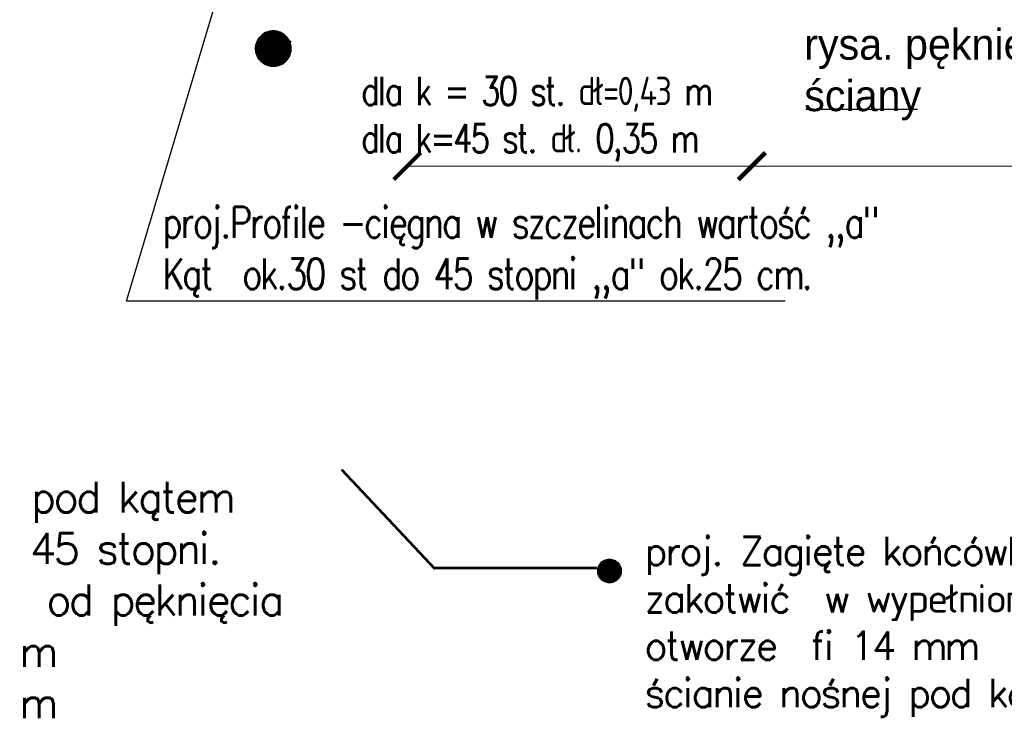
# Model space of a CAD drawing. Header units: millimetres. Extents: x 5545 to 136433, y -146986 to -36607.
# Tile 10 of 159: x 46013 to 46460, y -64140 to -63819. Entities that reach past the tile are written whole.
import ezdxf

# ---------------------------------------------------------------- set-up
doc = ezdxf.new("R2010")
doc.units = ezdxf.units.MM
doc.header["$LTSCALE"] = 8
doc.linetypes.add('DASHDOTX2', pattern=[50.8, 25.4, -12.7, 0, -12.7])
doc.linetypes.add('DASHED2', pattern=[37.5, 25, -12.5])
doc.layers.add('1', color=7, linetype='Continuous')
doc.layers.add('WYMIARY', color=9, linetype='Continuous')
doc.layers.add('widok', color=2, linetype='Continuous', lineweight=20)
doc.styles.add('style1', font='simplex.shx')

# ---------------------------------------------------------------- blocks, each defined once
blk = doc.blocks.new('_ArchTick')
at = {"color": 0, "linetype": 'ByBlock', "const_width": 0.15}
blk.add_lwpolyline([(-0.5, -0.5), (0.5, 0.5)], dxfattribs=at)

msp = doc.modelspace()

# ---------------------------------------------------------------- hatches: boundary and pattern name
at = {"linetype": 'DASHDOTX2', "lineweight": 25, "ltscale": 2}
h = msp.add_hatch(dxfattribs=at)
h.set_pattern_fill('ANSI31', color=2, scale=1.02375, style=0)
h.set_pattern_definition([(45, (150075.61233, -81040.50959), (-0.0904875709, 0.0904875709), [])])
h.paths.add_polyline_path([(46119.932, -63832.214, 0.599628), (46132.416, -63838.882), (46128.837, -63832.9), (46128.624, -63832.9), (46135.413, -63829.259, 0.827145)])
h.paths.add_polyline_path([(46135.977, -63832.214, 0.0946039), (46135.413, -63829.259), (46128.785, -63832.814), (46132.416, -63838.882, 0.2502907)])
h = msp.add_hatch(dxfattribs=at)
h.set_pattern_fill('ANSI31', color=5, scale=0.6825, style=0)
h.set_pattern_definition([(45, (115426.69354, -75304.53826), (-0.06032504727, 0.06032504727), [])])
h.paths.add_polyline_path([(46122.906, -63832.341, 0.599628), (46131.23, -63836.786), (46128.843, -63832.799), (46128.701, -63832.799), (46133.227, -63830.371, 0.827145)])
h.paths.add_polyline_path([(46133.603, -63832.341, 0.0946039), (46133.227, -63830.371), (46128.809, -63832.741), (46131.23, -63836.786, 0.2502907)])
h = msp.add_hatch(dxfattribs=at)
h.set_pattern_fill('ANSI31', color=5, scale=0.6825, style=0)
h.set_pattern_definition([(45, (115579.04417, -75541.40882), (-0.06032504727, 0.06032504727), [])])
h.paths.add_polyline_path([(46275.257, -64069.212, 0.599628), (46283.58, -64073.657), (46281.194, -64069.669), (46281.052, -64069.669), (46285.578, -64067.242, 0.827145)])
h.paths.add_polyline_path([(46285.954, -64069.212, 0.0946039), (46285.578, -64067.242), (46281.159, -64069.612), (46283.58, -64073.657, 0.2502907)])

# ---------------------------------------------------------------- linework, layer by layer
at = {"color": 5, "linetype": 'DASHDOTX2', "lineweight": 35, "ltscale": 2}
for p, q in [((46123.963, -63824.702), (46132.645, -63839.264)), ((46136.107, -63828.887), (46121.52, -63836.711))]:
    msp.add_line(p, q, dxfattribs=at)
at = {"color": 250, "lineweight": 25}
for p, q in [((46420.472, -63859.86), (46369.774, -63859.86)), ((46360.419, -63946.763), (46061.254, -63946.763))]:
    msp.add_line(p, q, dxfattribs=at)
at = {"lineweight": 15}
for p, q in [((46188.748, -63885.526), (46345.345, -63885.526)), ((46345.181, -63885.539), (46501.777, -63885.539))]:
    msp.add_line(p, q, dxfattribs=at)
at = {"color": 5, "lineweight": 53}
msp.add_line((46201.519, -64068.384), (46159.039, -64023.261), dxfattribs=at)
at = {"color": 5, "lineweight": 53, "ltscale": 2}
msp.add_line((46200.923, -64067.78), (46274.88, -64067.78), dxfattribs=at)
at = {"color": 5, "linetype": 'DASHDOTX2', "lineweight": 35, "ltscale": 2}
msp.add_circle((46127.954, -63832.214), 8.023, dxfattribs=at)
at = {"color": 5, "linetype": 'DASHDOTX2', "lineweight": 25, "ltscale": 2}
for centre in [(46128.255, -63832.341), (46280.605, -64069.212)]:
    msp.add_circle(centre, 5.349, dxfattribs=at)
at = {"layer": '1', "color": 250, "lineweight": 25}
msp.add_line((46061.254, -63946.763), (46103.509, -63805.64), dxfattribs=at)

# ---------------------------------------------------------------- block references
at = {"lineweight": 15, "xscale": 12.25, "yscale": 12.25, "zscale": 12.25, "rotation": 180}
for p in [(46188.748, -63885.526), (46345.181, -63885.539)]:
    msp.add_blockref('_ArchTick', p, dxfattribs=at)
at = {"lineweight": 15, "xscale": 12.25, "yscale": 12.25, "zscale": 12.25}
msp.add_blockref('_ArchTick', (46345.345, -63885.526), dxfattribs=at)

# ---------------------------------------------------------------- texts
at = {"layer": 'widok', "color": 1, "insert": (46369.046, -63823.242), "char_height": 6.61979, "width": 253.76073, "attachment_point": 1}
msp.add_mtext('{\\H2.114871x;rysa. pęknięcie\\Pściany\\H1x;\\P\\H0.814707x;\\P}\\P               ', dxfattribs=at)
at = {"layer": 'widok', "color": 7, "char_height": 6.61979, "attachment_point": 1, "style": 'style1'}
for s, insert, width in [('{\\T0.9;\\W0.8;\\H1.94547x;dla k = 30 st. dł=0,43 m\\Pdla k=45 st. dł. 0,35 m\\W0.9;\\P}\\P\\P               ', (46167.871, -63844.989), 253.76073), ('{\\T0.9;\\W0.8;\\H2.114871x;proj.Profile -cięgna w szczelinach wartość ,,a"\\PKąt  ok.30 st do 45 stopni ,,a" ok.25 cm.\\P}\\P\\P               ', (46077.62, -63904.053), 720.20104)]:
    msp.add_mtext(s, dxfattribs=dict(at, insert=insert, width=width))
at = {"layer": 'widok', "color": 5, "linetype": 'DASHED2', "insert": (45844.633, -64005.368), "char_height": 14, "width": 1140.16375, "attachment_point": 1, "style": 'style1'}
msp.add_mtext('{\\T0.9;\\C0;proj.Profile- kotwy\\PMontaż w otworach pod kątem\\Pw przedziale 30 do 45 stopni.\\POdległość wiercenia  od pęknięcia\\P-dla 30 st.- 0,43 m\\P-dla 45 st. -0,35 m\\P}', dxfattribs=at)
at = {"layer": 'WYMIARY', "color": 7, "insert": (46296.52, -64053.751), "char_height": 12.87861, "width": 752.46667, "attachment_point": 1, "style": 'style1'}
msp.add_mtext('{\\T0.9;proj. Zagięte końcówki prętów na długości 50 cm\\Pzakotwić  w wypełnionym zaprawą  \\Potworze  fi 14 mm  w prostopadłej \\Pścianie nośnej pod kątem  ca. 90 stopni (klamra ).   \\P}\\P ', dxfattribs=at)

doc.saveas('drawing.dxf')
